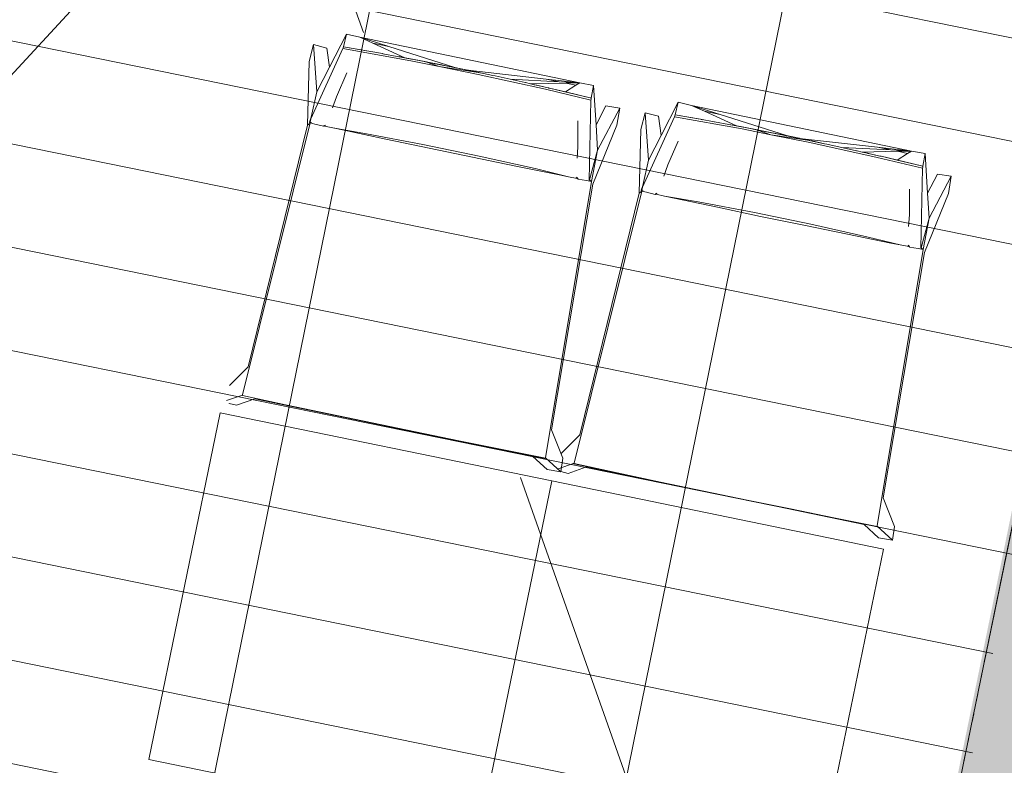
# Model space of a CAD drawing. Header units: millimetres. Extents: x -2869190 to 831897, y -1534405 to -3798.
# Tile 21 of 49: x 33212 to 34672, y -705076 to -703970. Entities that reach past the tile are written whole.
import ezdxf

# ---------------------------------------------------------------- set-up
doc = ezdxf.new("R2010")
doc.units = ezdxf.units.MM
doc.header["$MEASUREMENT"] = 0
doc.linetypes.add('ACAD_ISO03W100', pattern=[30, 12, -18])
doc.linetypes.add('Przerywana długa', pattern=[1950, 1250, -700])
for name, color, linetype, lineweight in [('PZT - ogródek_Nr_pióra__161', 7, 'Continuous', 5), ('PZT_Nr_pióra__1', 7, 'Continuous', 13), ('PZT_Nr_pióra__19', 255, 'Continuous', 0), ('Wymiarowanie - PZT_Nr_pióra__101', 7, 'Continuous', 5), ('Wymiarowanie - PZT_Nr_pióra__161', 7, 'Continuous', 5)]:
    doc.layers.add(name, color=color, linetype=linetype, lineweight=lineweight)
doc.layers.add('PZT_Nr_pióra__205', color=7, linetype='Continuous', lineweight=5, true_color=0x858585)
doc.layers.add('Wymiarowanie - PZT', color=7, linetype='Continuous')
doc.styles.add('GENERATED_STYLE_3', font='txt')
doc.dimstyles.new('GENERATED_STYLE__1', dxfattribs={"dimtxt": 625, "dimasz": 356.25, "dimexe": 0.18, "dimexo": 0, "dimgap": 0.09, "dimtad": 1, "dimdec": 0, "dimlfac": 0.1, "dimzin": 0, "dimdsep": 46, "dimtxsty": 'GENERATED_STYLE_3', "dimblk": 'ARROWHEAD_6', "dimblk1": 'ARROWHEAD_6', "dimblk2": 'ARROWHEAD_6', "dimcen": 0.09, "dimclrd": 7, "dimclre": 7, "dimclrt": 7, "dimadec": 1, "dimazin": 0, "dimtfac": 1, "dimtdec": 4, "dimtmove": 0, "dimatfit": 3, "dimfxl": 0, "dimtolj": 1, "dimtzin": 0, "dimarcsym": 0})
doc.dimstyles.new('GENERATED_STYLE__2', dxfattribs={"dimtxt": 625, "dimasz": 356.25, "dimexe": 0.18, "dimexo": 0, "dimgap": 0.09, "dimtad": 1, "dimdec": 0, "dimlfac": 0.1, "dimzin": 0, "dimdsep": 46, "dimtxsty": 'GENERATED_STYLE_3', "dimblk": 'ARROWHEAD_6', "dimblk1": 'ARROWHEAD_6', "dimblk2": 'ARROWHEAD_6', "dimcen": 0.09, "dimclrd": 7, "dimclre": 7, "dimclrt": 7, "dimadec": 1, "dimazin": 0, "dimtfac": 1, "dimtdec": 4, "dimtmove": 2, "dimatfit": 3, "dimfxl": 0, "dimtolj": 1, "dimtzin": 0, "dimarcsym": 0})
pattern_1 = [(348.5, (0, 0), (29.90519, 146.988706), []), (78.5, (0, 0), (-587.9548, 119.62076), [])]

# ---------------------------------------------------------------- blocks, each defined once
blk = doc.blocks.new('*D11')
at = {"layer": 'Wymiarowanie - PZT_Nr_pióra__101', "linetype": 'Continuous'}
for p, q in [((10021.3, -721583.8), (12171.6, -722025.5)), ((12100.8, -722369.9), (12242.3, -721681.1)), ((12171.6, -722025.5), (58954.7, -731635.8)), ((58883.9, -731980.2), (59025.4, -731291.5)), ((58954.7, -731635.8), (59230.2, -731692.4))]:
    blk.add_line(p, q, dxfattribs=at)
at = {"layer": 'Wymiarowanie - PZT_Nr_pióra__161', "linetype": 'Continuous'}
for p, q in [((12393, -721879.5), (11950.2, -722171.4)), ((58733.3, -731781.8), (59176.1, -731489.9))]:
    blk.add_line(p, q, dxfattribs=at)
at = {"layer": 'Wymiarowanie - PZT_Nr_pióra__101', "insert": (34706.7, -726527.1), "char_height": 625, "attachment_point": 7, "rotation": 348.3916, "style": 'GENERATED_STYLE_3'}
blk.add_mtext('\\A1;{\\fArial Narrow|b0|i1|c238|p34;4\xa0776}', dxfattribs=at)
blk = doc.blocks.new('ARROWHEAD_6')
at = {"color": 0, "linetype": 'Continuous', "lineweight": 0}
for p, q in [((-0.5, -0.5), (0.5, 0.5)), ((0, 0), (-1, 0))]:
    blk.add_line(p, q, dxfattribs=at)
blk = doc.blocks.new('*D18')
at = {"layer": 'Wymiarowanie - PZT_Nr_pióra__101', "linetype": 'Continuous'}
for p, q in [((9400.8, -705663.3), (11262.2, -696543.9)), ((9745.3, -705733.6), (9056.4, -705593)), ((7512.8, -714913.2), (9400.8, -705663.3)), ((7857.3, -714983.6), (7168.3, -714842.9)), ((7456.6, -715188.8), (7512.8, -714913.2))]:
    blk.add_line(p, q, dxfattribs=at)
at = {"layer": 'Wymiarowanie - PZT_Nr_pióra__161', "linetype": 'Continuous'}
for p, q in [((9254.6, -705442.1), (9547, -705884.5)), ((7366.6, -714692), (7659, -715134.5))]:
    blk.add_line(p, q, dxfattribs=at)
at = {"layer": 'Wymiarowanie - PZT_Nr_pióra__101', "insert": (8214.3, -710851.2), "char_height": 625, "attachment_point": 7, "rotation": 78.4637, "style": 'GENERATED_STYLE_3'}
blk.add_mtext('\\A1;{\\fArial Narrow|b0|i1|c238|p34;944}', dxfattribs=at)
blk = doc.blocks.new('*D19')
at = {"layer": 'Wymiarowanie - PZT_Nr_pióra__101', "linetype": 'Continuous'}
for p, q in [((11262.2, -696543.9), (15454.5, -676004.9)), ((11606.7, -696614.2), (10917.8, -696473.6)), ((9400.8, -705663.3), (11262.2, -696543.9))]:
    blk.add_line(p, q, dxfattribs=at)
at = {"layer": 'Wymiarowanie - PZT_Nr_pióra__161', "linetype": 'Continuous'}
for p, q in [((11116, -696322.7), (11408.4, -696765.1)), ((9254.6, -705442.1), (9547, -705884.5))]:
    blk.add_line(p, q, dxfattribs=at)
at = {"layer": 'Wymiarowanie - PZT_Nr_pióra__101', "insert": (10089.1, -701666.5), "char_height": 625, "attachment_point": 7, "rotation": 78.4637, "style": 'GENERATED_STYLE_3'}
blk.add_mtext('\\A1;{\\fArial Narrow|b0|i1|c238|p34;931}', dxfattribs=at)
blk = doc.blocks.new('*D42')
at = {"layer": 'Wymiarowanie - PZT_Nr_pióra__101', "linetype": 'Continuous'}
for p, q in [((35700.9, -699746), (31895.4, -698964.3)), ((35771.7, -699401.6), (35630.2, -700090.4)), ((48479.1, -702370.9), (35700.9, -699746)), ((48549.9, -702026.6), (48408.4, -702715.3)), ((49429.3, -702566.1), (48479.1, -702370.9))]:
    blk.add_line(p, q, dxfattribs=at)
at = {"layer": 'Wymiarowanie - PZT_Nr_pióra__161', "linetype": 'Continuous'}
for p, q in [((35479.6, -699891.9), (35922.3, -699600.1)), ((48257.7, -702516.9), (48700.5, -702225))]:
    blk.add_line(p, q, dxfattribs=at)
at = {"layer": 'Wymiarowanie - PZT_Nr_pióra__101', "char_height": 625, "attachment_point": 7, "rotation": 348.3916, "style": 'GENERATED_STYLE_3'}
for s, insert in [('\\A1;{\\fArial Narrow|b0|i1|c238|p34;1\xa0305}', (41233.6, -700754.9)), ('\\A1;{\\fArial Narrow|b0|i1|c238|p34;97}', (47650.7, -702183.6))]:
    blk.add_mtext(s, dxfattribs=dict(at, insert=insert))
blk = doc.blocks.new('*D51')
at = {"layer": 'Wymiarowanie - PZT_Nr_pióra__101', "linetype": 'Continuous'}
for p, q in [((30278.5, -709920.5), (32151.4, -700803.4)), ((30622.9, -709991.3), (29934.1, -709849.8)), ((28377.6, -719174.1), (30278.5, -709920.5)), ((28722, -719244.8), (28033.2, -719103.3)), ((28321, -719449.5), (28377.6, -719174.1))]:
    blk.add_line(p, q, dxfattribs=at)
at = {"layer": 'Wymiarowanie - PZT_Nr_pióra__161', "linetype": 'Continuous'}
for p, q in [((30132.6, -709699.1), (30424.4, -710141.9)), ((28231.7, -718952.7), (28523.6, -719395.4))]:
    blk.add_line(p, q, dxfattribs=at)
at = {"layer": 'Wymiarowanie - PZT_Nr_pióra__101', "insert": (28936.7, -716194.4), "char_height": 625, "attachment_point": 7, "rotation": 78.3916, "style": 'GENERATED_STYLE_3'}
blk.add_mtext('\\A1;{\\fArial Narrow|b0|i1|c238|p34;945}', dxfattribs=at)
blk = doc.blocks.new('*D52')
at = {"layer": 'Wymiarowanie - PZT_Nr_pióra__101', "linetype": 'Continuous'}
for p, q in [((32151.4, -700803.4), (32392.2, -699630.9)), ((32495.7, -700874.1), (31807, -700732.7)), ((30278.5, -709920.5), (32151.4, -700803.4)), ((30622.9, -709991.3), (29934.1, -709849.8))]:
    blk.add_line(p, q, dxfattribs=at)
at = {"layer": 'Wymiarowanie - PZT_Nr_pióra__161', "linetype": 'Continuous'}
for p, q in [((32005.4, -700582), (32297.3, -701024.8)), ((30132.6, -709699.1), (30424.4, -710141.9))]:
    blk.add_line(p, q, dxfattribs=at)
at = {"layer": 'Wymiarowanie - PZT_Nr_pióra__101', "char_height": 625, "attachment_point": 7, "rotation": 78.3916, "style": 'GENERATED_STYLE_3'}
for s, insert in [('\\A1;{\\fArial Narrow|b0|i1|c238|p34;120}', (31749.7, -702137.4)), ('\\A1;{\\fArial Narrow|b0|i1|c238|p34;931}', (30851, -706512.3))]:
    blk.add_mtext(s, dxfattribs=dict(at, insert=insert))
blk = doc.blocks.new('*D74')
at = {"layer": 'Wymiarowanie - PZT_Nr_pióra__101', "linetype": 'Continuous'}
for p, q in [((29313.2, -709722.2), (31186.1, -700605.1)), ((29657.6, -709793), (28968.9, -709651.5)), ((27412.2, -718976.4), (29313.2, -709722.2)), ((27756.6, -719047.1), (27067.8, -718905.6)), ((27355.6, -719251.9), (27412.2, -718976.4))]:
    blk.add_line(p, q, dxfattribs=at)
at = {"layer": 'Wymiarowanie - PZT_Nr_pióra__161', "linetype": 'Continuous'}
for p, q in [((29167.3, -709500.8), (29459.2, -709943.6)), ((27266.3, -718755), (27558.1, -719197.8))]:
    blk.add_line(p, q, dxfattribs=at)
at = {"layer": 'Wymiarowanie - PZT_Nr_pióra__101', "insert": (27971.3, -715996.4), "char_height": 625, "attachment_point": 7, "rotation": 78.3916, "style": 'GENERATED_STYLE_3'}
blk.add_mtext('\\A1;{\\fArial Narrow|b0|i1|c238|p34;945}', dxfattribs=at)
blk = doc.blocks.new('*D75')
at = {"layer": 'Wymiarowanie - PZT_Nr_pióra__101', "linetype": 'Continuous'}
for p, q in [((31186.1, -700605.1), (31934.6, -696961.2)), ((31530.5, -700675.9), (30841.7, -700534.4)), ((29313.2, -709722.2), (31186.1, -700605.1)), ((29657.6, -709793), (28968.9, -709651.5))]:
    blk.add_line(p, q, dxfattribs=at)
at = {"layer": 'Wymiarowanie - PZT_Nr_pióra__161', "linetype": 'Continuous'}
for p, q in [((31040.2, -700383.7), (31332, -700826.5)), ((29167.3, -709500.8), (29459.2, -709943.6))]:
    blk.add_line(p, q, dxfattribs=at)
at = {"layer": 'Wymiarowanie - PZT_Nr_pióra__101', "insert": (30006.5, -705726.2), "char_height": 625, "attachment_point": 7, "rotation": 78.3916, "style": 'GENERATED_STYLE_3'}
blk.add_mtext('\\A1;{\\fArial Narrow|b0|i1|c238|p34;931}', dxfattribs=at)

msp = doc.modelspace()

# ---------------------------------------------------------------- hatches: boundary and pattern name
at = {"layer": 'PZT_Nr_pióra__1', "linetype": 'Continuous'}
h = msp.add_hatch(color=256, dxfattribs=at)
h.paths.add_polyline_path([(35348.8, -701460.2), (48127, -704085.2), (46254.1, -713202.3), (33475.9, -710577.4)])
h.paths.add_polyline_path([(47749.2, -704334.2), (35597.9, -701838), (33869.9, -710249.9), (46021.2, -712746.1)], flags=0)
at = {"layer": 'PZT_Nr_pióra__19', "linetype": 'Continuous'}
h = msp.add_hatch(dxfattribs=at)
h.set_pattern_fill('Siatka_60x120_kopia', color=256, style=0, pattern_type=2)
h.set_pattern_definition(pattern_1)
h.paths.add_polyline_path([(32317, -701126.3), (35306.6, -701740.4), (34331, -706489.5), (31341.5, -705875.4)])
at = {"layer": 'PZT_Nr_pióra__205', "linetype": 'Continuous'}
h = msp.add_hatch(dxfattribs=at)
h.set_pattern_fill('Siatka_60_kopia', color=256, style=0, pattern_type=2)
h.set_pattern_definition(pattern_1)
h.paths.add_polyline_path([(17404.4, -696552), (17621.7, -695494.1), (17876.7, -695546.5, 0.414214), (18290, -695274.1), (18315.4, -696739.2), (17279.1, -701783.8), (30894.1, -704581.1), (31779.1, -700366.3, -0.413948), (32586.9, -699824.1), (48553, -703110.5, -0.348517), (49008.4, -703871.7), (47159.2, -712873.2), (47305.8, -712903.3), (47275.6, -713050.2), (50802, -713774.6), (50832.2, -713627.7), (50979.1, -713657.9), (51955, -708907.1), (55481.4, -709631.5), (56155.5, -706350), (56155.6, -706350, -1.058187), (56841, -706490.8), (56841.2, -706490.8), (56167.1, -709772.3), (59987.3, -710557.1), (61023.6, -705512.4), (60876.7, -705482.2), (61193.1, -703941.9, 0.392342), (61560.8, -704498), (62151, -704621.1), (60592.1, -712209.6), (57776, -711631.1), (56494.2, -717870.8), (53739.1, -717304.8), (38472, -714136.4), (38766.6, -712716.6), (32226, -711359.2), (33050.9, -707351.3), (26370.9, -705979.1), (26659.2, -704578.5), (16197.1, -702429.3)])
h.paths.add_polyline_path([(31341.5, -705875.4), (32317, -701126.3), (35291.9, -701737.4), (35348.8, -701460.2), (48127, -704085.2), (46254.1, -713202.3), (33475.9, -710577.4), (34316.3, -706486.5)], flags=0)

# ---------------------------------------------------------------- linework, layer by layer
at = {"layer": 'PZT - ogródek_Nr_pióra__161', "linetype": 'Continuous'}
for p, q in [((33696.5, -703991.9), (33671.3, -704041)), ((33692, -704010.5), (33696.5, -703991.9)), ((33696.5, -703991.8), (33696.5, -703991.9)), ((33696.5, -703991.8), (33716.6, -703996.6)), ((33647.5, -704007.2), (33641.2, -704032.2)), ((33647.5, -704007.2), (33667.5, -704012.5)), ((33652.7, -704077.6), (33647.5, -704007.2)), ((33716.6, -703996.6), (34042.7, -704064.2)), ((33716.6, -703996.6), (33759.2, -704010.2)), ((33735.7, -704005.3), (33716.6, -703996.6)), ((33759.2, -704010.2), (33735.7, -704005.3)), ((33783.3, -704026.9), (33735.7, -704005.3)), ((33643.9, -704117.5), (33691.3, -704013.4)), ((33667.5, -704012.5), (33671.3, -704041)), ((33691.3, -704013.4), (33691.6, -704012)), ((33691.3, -704013.4), (33791.8, -704031.5)), ((33691.6, -704012), (33692, -704010.5)), ((33692, -704010.5), (33729.9, -704017.1)), ((33692, -704010.5), (33726.3, -704016.6)), ((33729.9, -704017.1), (33726.3, -704016.6)), ((33729.9, -704017.1), (33750, -704020.8)), ((33729.9, -704017.1), (33730.9, -704017.4)), ((33732.9, -704017.8), (33729.9, -704017.1)), ((33750.1, -704020.8), (33750, -704020.8)), ((33750.3, -704020.8), (33750.1, -704020.8)), ((33750.3, -704020.8), (33750.3, -704020.9)), ((33750.4, -704020.9), (33750.3, -704020.9)), ((33750.6, -704020.9), (33750.4, -704020.9)), ((33793.1, -704028.8), (33750.6, -704020.9)), ((33759.2, -704010.2), (33857.2, -704041.2)), ((33641.2, -704032.2), (33638.9, -704126.8)), ((33774.8, -704025.2), (33783.3, -704026.9)), ((33783.5, -704026.9), (33783.3, -704026.9)), ((33788.9, -704027.9), (33783.5, -704026.9)), ((33788.9, -704027.9), (33812.8, -704032.4)), ((33796.6, -704029.4), (33788.9, -704027.9)), ((33791.8, -704031.5), (33834.2, -704040)), ((33793.1, -704028.8), (33796.6, -704029.4)), ((33796.7, -704029.5), (33812.8, -704032.4)), ((33811.8, -704032.4), (33796.7, -704029.5)), ((33811.8, -704032.4), (33813.7, -704032.8)), ((33812.8, -704032.4), (33811.8, -704032.4)), ((33813.7, -704032.8), (33812.8, -704032.4)), ((33812.8, -704032.4), (33831.3, -704036.2)), ((33813.7, -704032.8), (33831.3, -704036.2)), ((33814.5, -704033), (33813.7, -704032.8)), ((33814.5, -704033), (33838.1, -704037.6)), ((33834.2, -704040), (33814.5, -704033)), ((33814.6, -704033.1), (33876.2, -704045.3)), ((33831.3, -704036.2), (33851.9, -704040.2)), ((33831.3, -704036.2), (33876.5, -704045.3)), ((33671.3, -704041), (33652.7, -704077.6)), ((33696.9, -704049.4), (33681.6, -704084.6)), ((33834.2, -704040), (33891.9, -704051.5)), ((33834.2, -704040), (33891.8, -704048.6)), ((33839.2, -704037.8), (33838.1, -704037.6)), ((33876, -704045.2), (33839.2, -704037.8)), ((33855.9, -704041), (33851.9, -704040.2)), ((33855.9, -704041), (33857.2, -704041.2)), ((33857.2, -704041.2), (33876, -704045.2)), ((33876, -704045.2), (33876.5, -704045.3)), ((33876.5, -704045.3), (33876.6, -704045.3)), ((33876.6, -704045.3), (33877.1, -704045.5)), ((33992.6, -704058.5), (33876.6, -704045.3)), ((33877.6, -704045.6), (33877.1, -704045.5)), ((33877.7, -704045.6), (33877.6, -704045.6)), ((33894.4, -704049), (33877.7, -704045.6)), ((33879.6, -704046), (33877.7, -704045.6)), ((33879.6, -704046), (33893, -704048.8)), ((33879.6, -704046), (33894.4, -704049)), ((33891.8, -704048.6), (33879.6, -704046)), ((33891.8, -704048.6), (33893, -704048.8)), ((33891.9, -704051.5), (33991.6, -704073.5)), ((33913.7, -704053.2), (33893, -704048.8)), ((33893, -704048.8), (33895.4, -704049.2)), ((33894.4, -704049), (33895.4, -704049.2)), ((33895.4, -704049.2), (33895.2, -704049.3)), ((33895.4, -704049.2), (33913.7, -704053.2)), ((33913.7, -704053.2), (33913.7, -704053.2)), ((33913.7, -704053.2), (33917, -704053.9)), ((33917, -704053.9), (33939.4, -704058.7)), ((33917, -704053.9), (33961.4, -704063.7)), ((33939.4, -704058.7), (33961.4, -704063.7)), ((34012.1, -704062.6), (33939.4, -704058.7)), ((33961.5, -704063.7), (33961.4, -704063.7)), ((33962.1, -704063.8), (33961.5, -704063.7)), ((33962.1, -704063.8), (33969.7, -704065.5)), ((33962.1, -704063.8), (33969.4, -704065.5)), ((33969.4, -704065.5), (33969.7, -704065.5)), ((33969.4, -704065.5), (33975.2, -704066.9)), ((33969.7, -704065.5), (34021.8, -704064.6)), ((33969.7, -704065.5), (33977.7, -704067.3)), ((34012.1, -704062.6), (33992.6, -704058.5)), ((34042.7, -704064.2), (33992.6, -704058.5)), ((34042.7, -704064.2), (34012.1, -704062.6)), ((34021.8, -704064.6), (34042.7, -704064.2)), ((34037, -704067.7), (34021.8, -704064.6)), ((34042.7, -704064.2), (34037, -704067.7)), ((34042.7, -704064.2), (34063, -704067.8)), ((33652.7, -704077.6), (33644.4, -704115.1)), ((33975.2, -704066.9), (33975.6, -704066.9)), ((33975.6, -704066.9), (33977.7, -704067.4)), ((33975.6, -704066.9), (33977.7, -704067.3)), ((33978.7, -704067.7), (33977.7, -704067.3)), ((33977.7, -704067.3), (33995.8, -704071.6)), ((33977.7, -704067.3), (33978.4, -704067.6)), ((33977.7, -704067.4), (33977.7, -704067.4)), ((33978.2, -704067.5), (33977.7, -704067.4)), ((33978.8, -704067.7), (33978.7, -704067.7)), ((33978.8, -704067.7), (33995.8, -704071.6)), ((33991.6, -704073.5), (34059.2, -704089.7)), ((33996.2, -704071.6), (33995.8, -704071.6)), ((33996.9, -704071.8), (33996.2, -704071.6)), ((33997.6, -704072), (33996.9, -704071.8)), ((33997.6, -704072), (34021.3, -704077.4)), ((33997.6, -704072), (34057.8, -704086.3)), ((34037, -704067.7), (34021.3, -704077.4)), ((34021.3, -704077.4), (34057.8, -704086.3)), ((34063, -704067.8), (34059.7, -704086.7)), ((34066.8, -704126.3), (34063, -704067.8)), ((33681.6, -704084.6), (33675.6, -704101.1)), ((34059.2, -704089.7), (34056.7, -704208.3)), ((34057.8, -704086.3), (34058.4, -704086.4)), ((34058.9, -704086.5), (34058.4, -704086.4)), ((34058.9, -704086.5), (34059.3, -704086.6)), ((34059.4, -704088.2), (34059.2, -704089.7)), ((34059.7, -704086.7), (34059.3, -704086.6)), ((34059.7, -704086.7), (34059.4, -704088.2)), ((34188.4, -704092.9), (34163.2, -704142.1)), ((34183.9, -704111.5), (34188.4, -704092.9)), ((34188.4, -704092.9), (34188.4, -704092.9)), ((34188.4, -704092.9), (34208.5, -704097.7)), ((34066.8, -704126.3), (34081.4, -704098.3)), ((34101.9, -704101.4), (34069.1, -704163.9)), ((34081.4, -704098.3), (34101.9, -704101.4)), ((34097.7, -704126.8), (34101.9, -704101.4)), ((34139.4, -704108.3), (34133, -704133.3)), ((34139.4, -704108.3), (34159.4, -704113.5)), ((34144.5, -704178.6), (34139.4, -704108.3)), ((34208.5, -704097.7), (34534.6, -704165.2)), ((34208.5, -704097.7), (34251.1, -704111.2)), ((34227.6, -704106.3), (34208.5, -704097.7)), ((34251.1, -704111.2), (34227.6, -704106.3)), ((34275.2, -704127.9), (34227.6, -704106.3)), ((33642.7, -704123.6), (33542.4, -704526.8)), ((33638.9, -704126.8), (33642.6, -704123.7)), ((33644.4, -704115.1), (33641.7, -704122.3)), ((33641.7, -704122.3), (33643.9, -704117.5)), ((33642.6, -704123.7), (33641.7, -704122.3)), ((33642.6, -704123.7), (33642.8, -704122.5)), ((33642.7, -704123.6), (33642.6, -704123.7)), ((33649.8, -704125.1), (33642.7, -704123.6)), ((33642.8, -704122.5), (33643.9, -704117.5)), ((33644.8, -704122.9), (33642.8, -704122.5)), ((34039.7, -704120.6), (34039.8, -704158.9)), ((34135.8, -704218.6), (34183.2, -704114.5)), ((34159.4, -704113.5), (34163.2, -704142.1)), ((34183.2, -704114.5), (34183.5, -704113)), ((34183.2, -704114.5), (34283.7, -704132.5)), ((34183.5, -704113), (34183.9, -704111.5)), ((34183.9, -704111.5), (34221.8, -704118.1)), ((34183.9, -704111.5), (34218.1, -704117.6)), ((34221.8, -704118.1), (34218.1, -704117.6)), ((34221.8, -704118.1), (34241.9, -704121.8)), ((34221.8, -704118.1), (34222.8, -704118.5)), ((34224.7, -704118.8), (34221.8, -704118.1)), ((34242, -704121.9), (34241.9, -704121.8)), ((34242.2, -704121.9), (34242, -704121.9)), ((34242.3, -704121.9), (34242.2, -704121.9)), ((34242.2, -704121.9), (34242.2, -704121.9)), ((34242.5, -704122), (34242.3, -704121.9)), ((34285, -704129.8), (34242.5, -704122)), ((34251.1, -704111.2), (34349.1, -704142.3)), ((33638.9, -704126.8), (33550.7, -704485.1)), ((33662.6, -704128.5), (33649.8, -704125.1)), ((33662.8, -704127.9), (33662.5, -704128.2)), ((33662.5, -704128.2), (33662.6, -704128.5)), ((33662.6, -704128.5), (33662.8, -704127.9)), ((33664.1, -704127.2), (33662.8, -704127.9)), ((33662.8, -704127.9), (33665.3, -704127.4)), ((33662.8, -704127.9), (33663.2, -704128)), ((33665.2, -704127.5), (33663.2, -704128)), ((33663.2, -704128), (33664, -704128.2)), ((33664, -704128.2), (33676.3, -704130.8)), ((33665.2, -704126.6), (33664.1, -704127.2)), ((33676.3, -704130.8), (33726.4, -704139.5)), ((33676.3, -704130.8), (33690.7, -704133.9)), ((33690.7, -704133.9), (33754.8, -704147.5)), ((34062.2, -704214.5), (34097.7, -704126.8)), ((34069.1, -704163.9), (34066.8, -704126.3)), ((34133, -704133.3), (34130.8, -704227.8)), ((34266.6, -704126.2), (34275.2, -704127.9)), ((34275.4, -704127.9), (34275.2, -704127.9)), ((34280.8, -704129), (34275.4, -704127.9)), ((34280.8, -704129), (34304.7, -704133.5)), ((34288.5, -704130.5), (34280.8, -704129)), ((34283.7, -704132.5), (34326.1, -704141)), ((34285, -704129.8), (34288.5, -704130.5)), ((34288.6, -704130.5), (34304.7, -704133.5)), ((34303.7, -704133.4), (34288.6, -704130.5)), ((34303.7, -704133.4), (34305.6, -704133.8)), ((34304.7, -704133.5), (34303.7, -704133.4)), ((34305.6, -704133.8), (34304.7, -704133.5)), ((34304.7, -704133.5), (34323.2, -704137.2)), ((34305.6, -704133.8), (34323.2, -704137.2)), ((34306.4, -704134.1), (34305.6, -704133.8)), ((34306.4, -704134.1), (34330, -704138.6)), ((34326.1, -704141), (34306.4, -704134.1)), ((34306.5, -704134.1), (34368.1, -704146.3)), ((34323.2, -704137.2), (34343.8, -704141.3)), ((34323.2, -704137.2), (34368.4, -704146.4)), ((34331.1, -704138.8), (34330, -704138.6)), ((34367.9, -704146.3), (34331.1, -704138.8)), ((33726.4, -704139.5), (33810, -704155.4)), ((33754.8, -704147.5), (33819, -704160.9)), ((34163.2, -704142.1), (34144.5, -704178.6)), ((34188.8, -704150.5), (34173.4, -704185.6)), ((34326.1, -704141), (34383.8, -704152.6)), ((34326.1, -704141), (34383.7, -704149.7)), ((34347.7, -704142), (34343.8, -704141.3)), ((34347.7, -704142), (34349.1, -704142.3)), ((34349.1, -704142.3), (34367.9, -704146.3)), ((34367.9, -704146.3), (34368.4, -704146.4)), ((34368.4, -704146.4), (34368.5, -704146.4)), ((34368.5, -704146.4), (34368.9, -704146.5)), ((34484.4, -704159.6), (34368.5, -704146.4)), ((34369.5, -704146.6), (34368.9, -704146.5)), ((34369.6, -704146.6), (34369.5, -704146.6)), ((34386.3, -704150), (34369.6, -704146.6)), ((34371.5, -704147), (34369.6, -704146.6)), ((34371.5, -704147), (34384.9, -704149.9)), ((34371.5, -704147), (34386.3, -704150)), ((34383.7, -704149.7), (34371.5, -704147)), ((34383.7, -704149.7), (34384.9, -704149.9)), ((34383.8, -704152.6), (34483.5, -704174.6)), ((34405.6, -704154.3), (34384.9, -704149.9)), ((34384.9, -704149.9), (34387.3, -704150.2)), ((34386.3, -704150), (34387.3, -704150.2)), ((34387.3, -704150.2), (34387.1, -704150.3)), ((34387.3, -704150.2), (34405.6, -704154.3)), ((33810, -704155.4), (33893.3, -704172.7)), ((33819, -704160.9), (33883.3, -704174.3)), ((34038.6, -704175.9), (34039.8, -704158.9)), ((34057.1, -704207.9), (34069.1, -704163.9)), ((34060.1, -704210.2), (34069.1, -704163.9)), ((34405.6, -704154.3), (34405.6, -704154.3)), ((34405.6, -704154.3), (34408.9, -704155)), ((34408.9, -704155), (34431.3, -704159.7)), ((34408.9, -704155), (34453.2, -704164.7)), ((34431.3, -704159.7), (34453.2, -704164.7)), ((34504, -704163.6), (34431.3, -704159.7)), ((34453.4, -704164.8), (34453.2, -704164.7)), ((34454, -704164.9), (34453.4, -704164.8)), ((34454, -704164.9), (34461.6, -704166.6)), ((34454, -704164.9), (34461.3, -704166.6)), ((34461.3, -704166.6), (34461.6, -704166.6)), ((34461.3, -704166.6), (34467.1, -704167.9)), ((34461.6, -704166.6), (34513.7, -704165.6)), ((34461.6, -704166.6), (34469.6, -704168.3)), ((34467.1, -704167.9), (34467.5, -704168)), ((34467.5, -704168), (34469.6, -704168.5)), ((34467.5, -704168), (34469.6, -704168.3)), ((34470.6, -704168.7), (34469.6, -704168.3)), ((34469.6, -704168.3), (34487.7, -704172.6)), ((34469.6, -704168.3), (34470.3, -704168.6)), ((34469.6, -704168.5), (34469.6, -704168.5)), ((34470.1, -704168.6), (34469.6, -704168.5)), ((34504, -704163.6), (34484.4, -704159.6)), ((34534.6, -704165.2), (34484.4, -704159.6)), ((34534.6, -704165.2), (34504, -704163.6)), ((34513.7, -704165.6), (34534.6, -704165.2)), ((34528.9, -704168.8), (34513.7, -704165.6)), ((34534.6, -704165.2), (34528.9, -704168.8)), ((34534.6, -704165.2), (34554.9, -704168.8)), ((33883.3, -704174.3), (33947.6, -704187.4)), ((33893.3, -704172.7), (33976.3, -704191.3)), ((34144.5, -704178.6), (34136.3, -704216.2)), ((34470.7, -704168.7), (34470.6, -704168.7)), ((34470.7, -704168.7), (34487.7, -704172.6)), ((34483.5, -704174.6), (34551.1, -704190.7)), ((34488.1, -704172.7), (34487.7, -704172.6)), ((34488.8, -704172.9), (34488.1, -704172.7)), ((34489.5, -704173), (34488.8, -704172.9)), ((34489.5, -704173), (34513.2, -704178.5)), ((34489.5, -704173), (34549.7, -704187.3)), ((34528.9, -704168.8), (34513.2, -704178.5)), ((34513.2, -704178.5), (34549.7, -704187.3)), ((34554.9, -704168.8), (34551.6, -704187.8)), ((34558.6, -704227.4), (34554.9, -704168.8)), ((33947.6, -704187.4), (34011.9, -704200.5)), ((33976.3, -704191.3), (34025.8, -704203.3)), ((34173.4, -704185.6), (34167.5, -704202.2)), ((34551.1, -704190.7), (34548.5, -704309.3)), ((34549.7, -704187.3), (34550.3, -704187.4)), ((34550.8, -704187.6), (34550.3, -704187.4)), ((34550.8, -704187.6), (34551.2, -704187.7)), ((34551.3, -704189.2), (34551.1, -704190.7)), ((34551.6, -704187.8), (34551.2, -704187.7)), ((34551.6, -704187.8), (34551.3, -704189.2)), ((34060, -704210.1), (33991.7, -704619.9)), ((34011.9, -704200.5), (34025.8, -704203.3)), ((34025.8, -704203.3), (34038.8, -704205.9)), ((34038.8, -704205.9), (34037.3, -704204.6)), ((34037.9, -704203.8), (34038.8, -704204.9)), ((34038.8, -704204.9), (34039.9, -704206.1)), ((34038.8, -704205.9), (34039.9, -704206.1)), ((34039.9, -704206.1), (34039.8, -704206.4)), ((34039.8, -704206.4), (34039.8, -704206.7)), ((34052.8, -704208.7), (34039.8, -704206.7)), ((34040, -704206.4), (34039.9, -704206.1)), ((34059.9, -704210.1), (34052.8, -704208.7)), ((34057.1, -704207.9), (34059.9, -704210.1)), ((34060, -704210.1), (34059.9, -704210.1)), ((34060.1, -704210.2), (34060, -704210.1)), ((34558.6, -704227.4), (34573.3, -704199.3)), ((34593.7, -704202.4), (34561, -704264.9)), ((34573.3, -704199.3), (34593.7, -704202.4)), ((34589.6, -704227.9), (34593.7, -704202.4)), ((34000.8, -704578.3), (34062.2, -704214.5)), ((34134.6, -704224.7), (34034.3, -704627.9)), ((34130.8, -704227.8), (34134.5, -704224.8)), ((34136.3, -704216.2), (34133.6, -704223.4)), ((34133.6, -704223.4), (34135.8, -704218.6)), ((34134.5, -704224.8), (34133.6, -704223.4)), ((34134.5, -704224.8), (34134.7, -704223.6)), ((34134.6, -704224.7), (34134.5, -704224.8)), ((34141.7, -704226.2), (34134.6, -704224.7)), ((34134.7, -704223.6), (34135.8, -704218.6)), ((34136.7, -704224), (34134.7, -704223.6)), ((34154.5, -704229.6), (34141.7, -704226.2)), ((34531.6, -704221.7), (34531.7, -704259.9)), ((34130.8, -704227.8), (34042.6, -704586.1)), ((34154.7, -704229), (34154.4, -704229.3)), ((34154.4, -704229.3), (34154.5, -704229.6)), ((34154.5, -704229.6), (34154.7, -704229)), ((34156, -704228.3), (34154.7, -704229)), ((34154.7, -704229), (34157.2, -704228.5)), ((34154.7, -704229), (34155.1, -704229.1)), ((34157.1, -704228.5), (34155.1, -704229.1)), ((34155.1, -704229.1), (34155.9, -704229.2)), ((34155.9, -704229.2), (34168.2, -704231.9)), ((34157.1, -704227.6), (34156, -704228.3)), ((34168.2, -704231.9), (34218.3, -704240.6)), ((34168.2, -704231.9), (34182.6, -704234.9)), ((34182.6, -704234.9), (34246.7, -704248.5)), ((34218.3, -704240.6), (34301.9, -704256.5)), ((34554.1, -704315.6), (34589.6, -704227.9)), ((34561, -704264.9), (34558.6, -704227.4)), ((34246.7, -704248.5), (34310.9, -704262)), ((34301.9, -704256.5), (34385.2, -704273.7)), ((34310.9, -704262), (34375.2, -704275.3)), ((34530.4, -704277), (34531.7, -704259.9)), ((34549, -704308.9), (34561, -704264.9)), ((34552, -704311.3), (34561, -704264.9)), ((34375.2, -704275.3), (34439.5, -704288.5)), ((34385.2, -704273.7), (34468.2, -704292.4)), ((34439.5, -704288.5), (34503.8, -704301.5)), ((34468.2, -704292.4), (34517.7, -704304.3)), ((34551.9, -704311.2), (34483.6, -704721)), ((34503.8, -704301.5), (34517.7, -704304.3)), ((34517.7, -704304.3), (34530.7, -704306.9)), ((34530.7, -704306.9), (34529.2, -704305.7)), ((34529.7, -704304.9), (34530.7, -704305.9)), ((34530.7, -704305.9), (34531.7, -704307.1)), ((34530.7, -704306.9), (34531.7, -704307.1)), ((34531.7, -704307.4), (34531.6, -704307.7)), ((34544.7, -704309.7), (34531.6, -704307.7)), ((34531.9, -704307.5), (34531.7, -704307.1)), ((34531.7, -704307.1), (34531.7, -704307.4)), ((34551.8, -704311.1), (34544.7, -704309.7)), ((34549, -704308.9), (34551.8, -704311.1)), ((34551.9, -704311.2), (34551.8, -704311.1)), ((34552, -704311.3), (34551.9, -704311.2)), ((34492.7, -704679.4), (34554.1, -704315.6)), ((33550.7, -704485.1), (33523, -704512.5)), ((33542.3, -704526.9), (33518.6, -704535.2)), ((33560.7, -704532.5), (33533.4, -704542)), ((33542.1, -704527.7), (33542.3, -704526.9)), ((33542.3, -704527.5), (33542.1, -704527.7)), ((33606.1, -704541.4), (33542.1, -704527.7)), ((33542.3, -704527.5), (33542.4, -704526.8)), ((33606.3, -704541.2), (33542.3, -704527.5)), ((33972.8, -704617.9), (33560.7, -704532.5)), ((33522.5, -704539.8), (33522.6, -704539.3)), ((33522.6, -704539.3), (33533.4, -704542)), ((33670.3, -704555), (33606.1, -704541.4)), ((33670.4, -704554.8), (33606.3, -704541.2)), ((33403.6, -705067), (33509.1, -704553.2)), ((34001, -704654.3), (33509.1, -704553.2)), ((33734.6, -704568.5), (33670.3, -704555)), ((33734.6, -704568.2), (33670.4, -704554.8)), ((33798.9, -704581.6), (33734.6, -704568.2)), ((33798.9, -704581.8), (33734.6, -704568.5)), ((33863.2, -704594.7), (33798.9, -704581.6)), ((33863.2, -704595), (33798.9, -704581.8)), ((34017.7, -704620.5), (34000.8, -704578.3)), ((34042.6, -704586.1), (34014.9, -704613.5)), ((33927.5, -704607.7), (33863.2, -704594.7)), ((33927.5, -704608), (33863.2, -704595)), ((33991.6, -704620.6), (33927.5, -704607.7)), ((33991.7, -704620.9), (33927.5, -704608)), ((33994, -704637.5), (33972.8, -704617.9)), ((33991.7, -704619.9), (33991.6, -704620.6)), ((33991.6, -704620.6), (33991.7, -704620.9)), ((33991.9, -704620.1), (33991.7, -704620.9)), ((34014.4, -704640.9), (33991.9, -704620.1)), ((34014.4, -704640.9), (34017.7, -704620.5)), ((34034.2, -704627.9), (34010.5, -704636.2)), ((34052.6, -704633.5), (34025.3, -704643.1)), ((34034, -704628.7), (34034.2, -704627.9)), ((34034.2, -704628.5), (34034, -704628.7)), ((34098, -704642.4), (34034, -704628.7)), ((34034.2, -704628.5), (34034.3, -704627.9)), ((34098.2, -704642.2), (34034.2, -704628.5)), ((34464.6, -704718.9), (34052.6, -704633.5)), ((33994, -704637.5), (34014.4, -704640.9)), ((34014.4, -704640.9), (34014.5, -704640.4)), ((34014.5, -704640.4), (34025.3, -704643.1)), ((34162.2, -704656), (34098, -704642.4)), ((34162.3, -704655.8), (34098.2, -704642.2)), ((33895.5, -705168), (34001, -704654.3)), ((33895.5, -705168), (34001, -704654.3)), ((34492.9, -704755.3), (34001, -704654.3)), ((34226.5, -704669.5), (34162.2, -704656)), ((34226.5, -704669.3), (34162.3, -704655.8)), ((34290.8, -704682.6), (34226.5, -704669.3)), ((34290.8, -704682.8), (34226.5, -704669.5)), ((34509.6, -704721.6), (34492.7, -704679.4)), ((34355.1, -704695.8), (34290.8, -704682.6)), ((34355.1, -704696), (34290.8, -704682.8)), ((34419.4, -704708.8), (34355.1, -704695.8)), ((34419.4, -704709.1), (34355.1, -704696)), ((34483.5, -704721.6), (34419.4, -704708.8)), ((34483.6, -704721.9), (34419.4, -704709.1)), ((34485.9, -704738.6), (34464.6, -704718.9)), ((34483.6, -704721), (34483.5, -704721.6)), ((34483.5, -704721.6), (34483.6, -704721.9)), ((34483.8, -704721.1), (34483.6, -704721.9)), ((34506.3, -704741.9), (34483.8, -704721.1)), ((34506.3, -704741.9), (34509.6, -704721.6)), ((34485.9, -704738.6), (34506.3, -704741.9)), ((34387.4, -705269), (34492.9, -704755.3)), ((33403.6, -705067), (33895.5, -705168))]:
    msp.add_line(p, q, dxfattribs=at)
at = {"layer": 'PZT - ogródek_Nr_pióra__161', "linetype": 'Continuous', "flags": 128}
msp.add_lwpolyline([(32317, -701126.3), (35296.8, -701738.4), (34321.6, -706485.8), (31341.8, -705873.7)], close=True, dxfattribs=at)
at = {"layer": 'PZT - ogródek_Nr_pióra__161', "linetype": 'ACAD_ISO03W100', "flags": 128}
msp.add_lwpolyline([(34425.3, -705980.8), (35296.8, -701738.4), (32771.6, -701219.7), (31900.1, -705462)], close=True, dxfattribs=at)
at = {"layer": 'PZT - ogródek_Nr_pióra__161', "linetype": 'Przerywana długa', "flags": 128}
msp.add_lwpolyline([(35286.4, -701789.1), (34425.3, -705980.8), (31900.1, -705462), (32761.2, -701270.4), (35286.4, -701789.1), (31900.1, -705462), (34425.3, -705980.8), (32761.2, -701270.4)], close=True, dxfattribs=at)

# ---------------------------------------------------------------- dimensions: what is measured, and where the dimension line sits
at = {"layer": 'Wymiarowanie - PZT', "linetype": 'Continuous'}
for base, p1, p2, angle, dimstyle, picture, middle, turn in [((11262.2, -696543.9), (33475.9, -710577.4), (35348.8, -701460.2), 78.4637, 'GENERATED_STYLE__1', '*D19', (9925.1, -700906.9), 78.4637), ((9400.8, -705663.3), (28378, -719172.1), (33475.9, -710577.4), 78.4637, 'GENERATED_STYLE__1', '*D18', (8050.4, -710091.6), 78.4637), ((31186.1, -700605.1), (33475.9, -710577.4), (35348.8, -701460.2), 78.3916, 'GENERATED_STYLE__1', '*D75', (29843.5, -704966.5), 78.3916), ((35700.9, -699746), (48127, -704085.2), (35348.8, -701460.2), 168.3916, 'GENERATED_STYLE__1', '*D42', (42343.2, -700663.8), 348.3916), ((32151.4, -700803.4), (33475.9, -710577.4), (35348.8, -701460.2), 78.3916, 'GENERATED_STYLE__1', '*D52', (30688.1, -705752.5), 78.3916), ((29313.2, -709722.2), (27420.6, -718978.1), (33475.9, -710577.4), 78.3916, 'GENERATED_STYLE__2', '*D74', (27808.4, -715236.7), 78.3916), ((30278.5, -709920.5), (28383.5, -719175.3), (33475.9, -710577.4), 78.3916, 'GENERATED_STYLE__2', '*D51', (28773.7, -715434.7), 78.3916), ((58954.7, -731635.8), (16197.1, -702429.3), (60177.2, -725684.7), 348.3916, 'GENERATED_STYLE__1', '*D11', (35816.3, -726436), 348.3916)]:
    dim = msp.add_linear_dim(base=base, p1=p1, p2=p2, angle=angle, dimstyle=dimstyle, dxfattribs=at)
    dim.commit()
    dim.dimension.update_dxf_attribs({"geometry": picture, "text_midpoint": middle, "dimtype": 160, "text_rotation": turn})

doc.saveas('drawing.dxf')
